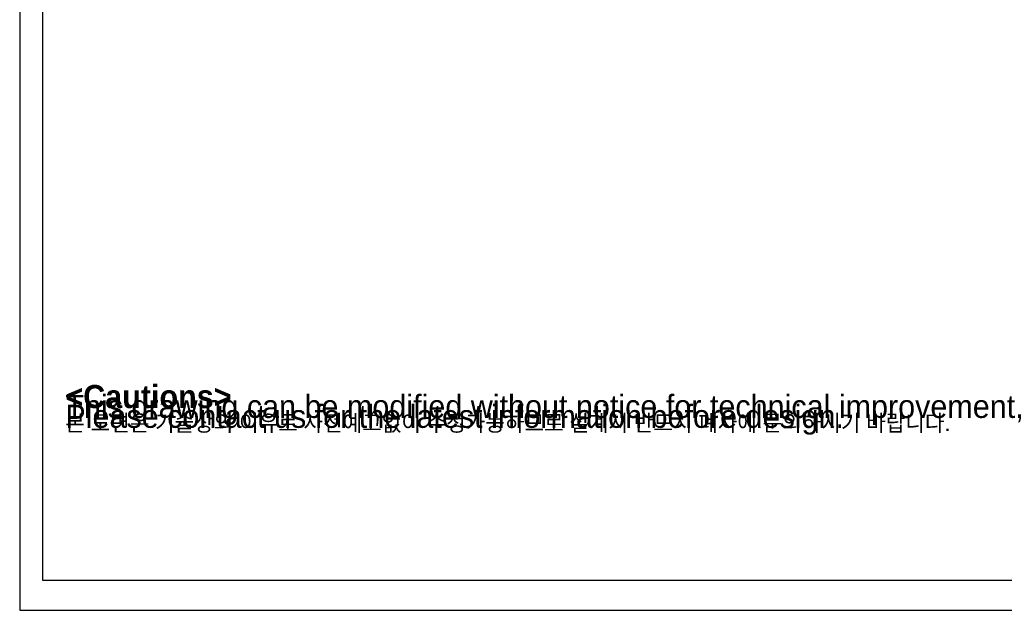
# Model space of a CAD drawing. Extents: x 47048 to 48775, y 4691 to 5879.
# Tile 1 of 28: x 47048 to 47644, y 4691 to 5049. Entities that reach past the tile are written whole.
import ezdxf

# ---------------------------------------------------------------- set-up
doc = ezdxf.new("R2010")
doc.units = 0
doc.header["$LTSCALE"] = 25.4
doc.layers.get('0').update_dxf_attribs({"linetype": 'CONTINUOUS'})
doc.layers.add('ATA-TEXT', color=7, linetype='CONTINUOUS')
doc.styles.add('주 문자 (ISO)', font='arial.ttf')

# ---------------------------------------------------------------- blocks, each defined once
blk = doc.blocks.new('ata-Border-A1-002')
at = {"color": 253, "ltscale": 0.5}
for p, q in [((0, 594), (0, 0)), ((0, 0), (841, 0))]:
    blk.add_line(p, q, dxfattribs=at)
at = {"ltscale": 0.5}
blk.add_line((7, 9), (7, 585), dxfattribs=at)
blk.add_line((834, 9), (7, 9))

msp = doc.modelspace()

# ---------------------------------------------------------------- block references
at = {"xscale": 2, "yscale": 2, "zscale": 2}
msp.add_blockref('ata-Border-A1-002', (47047.9785069, 4690.5462321), dxfattribs=at)
msp.add_blockref('ata-Border-A1-002', (47047.9785069, 4690.5462321), dxfattribs=at)

# ---------------------------------------------------------------- texts
at = {"layer": 'ATA-TEXT', "color": 7, "insert": (47075.6249908, 4827.1817494), "char_height": 6.9999998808, "attachment_point": 1, "line_spacing_factor": 0.257143, "style": '주 문자 (ISO)'}
msp.add_mtext('{\\fArial|b1|i0|c129|p34;\\H2.00000x;<Cautions> }\\P{\\fArial|b0|i0|c129|p34;\\H2.00000x;This drawing can be modified without notice for technical improvement,}\\P{\\fArial|b0|i0|c129|p34;\\H2.00000x;Please contact us for the latest information before design.}\\P{\\fGulim|b0|i0|c129|p50;\\H1.42857x;본 도면은 기술상의 이유로 사전예고없이 수정가능하므로 설계시 반드시 폐사에 문의하시기 바랍니다}{\\fArial|b0|i0|c129|p34;\\H1.42857x;.}', dxfattribs=at)

doc.saveas('drawing.dxf')
